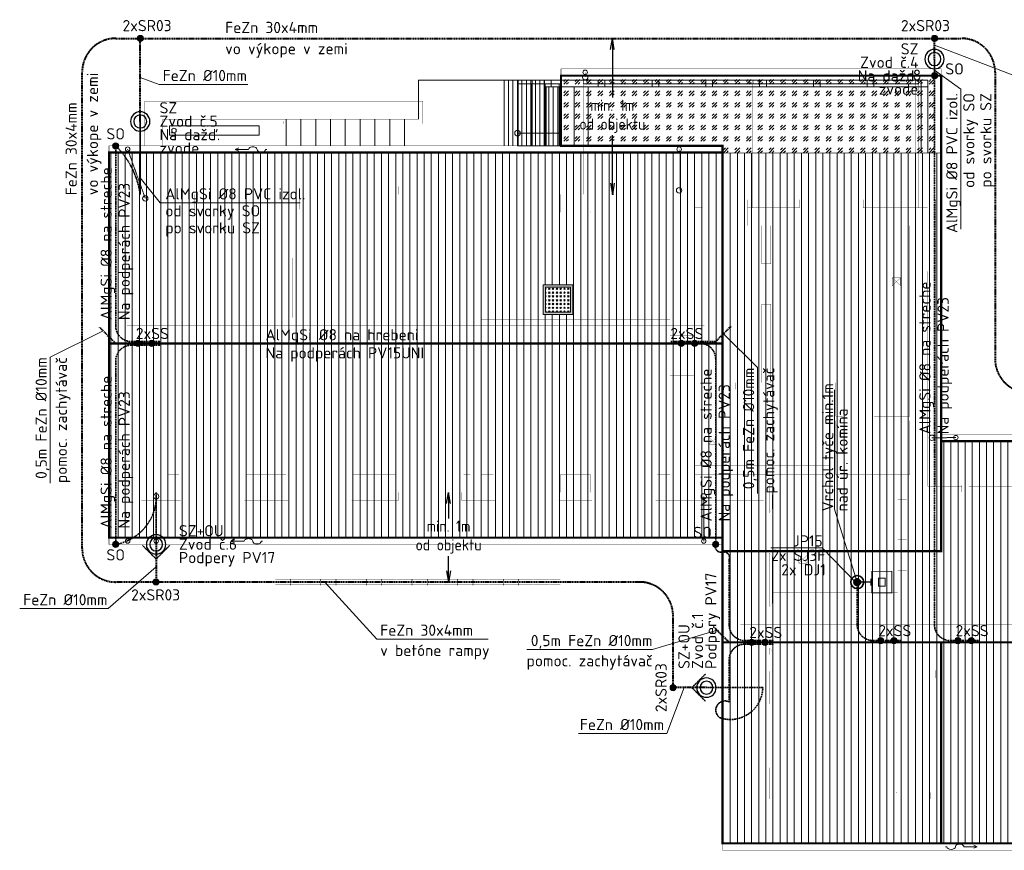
# Model space of a CAD drawing. Header units: millimetres. Extents: x -304119 to 197109, y 7818 to 249585.
# Tile 39 of 42: x 150156 to 172114, y 112207 to 130742. Entities that reach past the tile are written whole.
import ezdxf
from ezdxf.enums import TextEntityAlignment as Align

# ---------------------------------------------------------------- set-up
doc = ezdxf.new("R2010")
doc.units = ezdxf.units.MM
for name, pattern in [('ACAD_ISO10W100', [18, 12, -3, 0, -3]), ('DASHDOT', [25.4, 12.7, -6.35, 0, -6.35]), ('Dashed', [19.05, 12.7, -6.35]), ('DIVIDE', [31.75, 12.7, -6.35, 0, -6.35, 0, -6.35]), ('Teckovana 4x', [0.15, 0, -0.15])]:
    doc.linetypes.add(name, pattern=pattern)
doc.layers.get('Defpoints').update_dxf_attribs({"color": 252, "lineweight": 5})
for name, color, linetype, lineweight in [('__AE_NOVÉ_2D_Čiary', 252, 'Continuous', 5), ('__AE_NOVÉ_2D_ŠRAFY', 252, 'Continuous', 5), ('A-NOVĚ Konštrukcia', 252, 'Continuous', 5), ('A-NOVĚ šrafy', 252, 'Continuous', 5), ('AE_JESTVUJUCE STRECHA STENY', 252, 'Dashed', 5), ('AE_PROFESIE VZT CHLAD PRIERAZY', 252, 'DASHDOT', 5), ('EL-svroky', 5, 'Continuous', 0), ('EL_bleskozvod', 3, 'ACAD_ISO10W100', 35), ('EL_BleskUz - bleskozvod', 3, 'ACAD_ISO10W100', 35), ('EL_BleskUz - zemnic', 1, 'Dashed', 40), ('EL_Zakladovy zemnic', 1, 'Dashed', 40), ('KOTY', 252, 'Continuous', 5), ('Nové_Konstrukce - svislé nosné', 252, 'Continuous', 5), ('zás', 5, 'Continuous', 35)]:
    doc.layers.add(name, color=color, linetype=linetype, lineweight=lineweight)
doc.styles.add('ISOCP3', font='isocp3.shx')
doc.styles.add('ISOCPEUR', font='isocpeur.ttf')
doc.styles.get("Standard").update_dxf_attribs({"font": 'arial.ttf'})
doc.dimstyles.get("Standard").update_dxf_attribs({"dimtxt": 0.18, "dimasz": 0.18, "dimexe": 0.18, "dimexo": 0.0625, "dimgap": 0.09, "dimtad": 0, "dimtih": 1, "dimtoh": 1, "dimdec": 4, "dimzin": 0, "dimdsep": 46, "dimtxsty": 'Standard', "dimcen": 0.09, "dimadec": 0, "dimazin": 0, "dimtfac": 1, "dimtdec": 4, "dimtofl": 0, "dimtmove": 0, "dimatfit": 3, "dimfxl": 1, "dimtolj": 1, "dimtzin": 0, "dimarcsym": 0})
pattern_1 = [(90, (-171183.11, -195771.12), (-158.75, 0), [])]

# ---------------------------------------------------------------- blocks, each defined once
blk = doc.blocks.new('A$C5ca26bdc')
at = {"layer": '__AE_NOVÉ_2D_ŠRAFY', "lineweight": 5, "ltscale": 0.9, "transparency": 33554559}
h = blk.add_hatch(dxfattribs=at)
h.set_pattern_fill('GOST_GLASS', color=252, scale=30)
h.set_pattern_definition([(45, (-171183.11, -195771.12), (254.55844, 0), [150, -210]), (45, (-171119.47, -195771.12), (254.55844, 0), [60, -300]), (45, (-171183.11, -195707.48), (254.55844, 0), [60, -300])])
h.paths.add_polyline_path([(18560, 15555), (18560, 17282), (10080, 17282), (10080, 15715), (13680, 15715), (13680, 15555)])
h = blk.add_hatch(dxfattribs=at)
h.set_pattern_fill('ANSI31', color=252, scale=50, angle=45)
h.set_pattern_definition(pattern_1)
h.paths.add_polyline_path([(0, 15565), (0, 11307), (13680, 11307), (13680, 15405), (13680, 15565)])
h.paths.add_polyline_path([(10345, 11952), (10345, 12610), (9685, 12610), (9685, 11952)], flags=16)
h = blk.add_hatch(dxfattribs=at)
h.set_pattern_fill('ANSI31', color=252, scale=50, angle=45)
h.set_pattern_definition(pattern_1)
h.paths.add_polyline_path([(13680, 6669), (18560, 6669), (18560, 9125), (18560, 15555), (13680, 15555), (13680, 11307), (13680, 6971)])
h = blk.add_hatch(color=252, dxfattribs=at)
h.dxf.hatch_style = 1
h.paths.add_polyline_path([(9685, 12610), (10345, 12610), (10345, 11952), (9685, 11952)])
h.paths.add_polyline_path([(9735, 12560), (10295, 12560), (10295, 12002), (9735, 12002)], flags=16)
at = {"layer": '__AE_NOVÉ_2D_ŠRAFY', "lineweight": 5, "ltscale": 0.9}
h = blk.add_hatch(dxfattribs=at)
h.set_pattern_fill('GOST_GLASS', color=252, scale=10)
h.set_pattern_definition([(45, (-171183.11, -195771.12), (84.852814, 0), [50, -70]), (45, (-171161.897, -195771.12), (84.852814, 0), [20, -100]), (45, (-171183.11, -195749.905), (84.852814, 0), [20, -100])])
h.paths.add_polyline_path([(9735, 12560), (10295, 12560), (10295, 12002), (9735, 12002)])
at = {"layer": '__AE_NOVÉ_2D_ŠRAFY', "lineweight": 5, "ltscale": 0.9, "transparency": 33554559}
h = blk.add_hatch(dxfattribs=at)
h.set_pattern_fill('ANSI31', color=252, scale=50, angle=45)
h.set_pattern_definition(pattern_1)
h.paths.add_polyline_path([(0, 6971), (13680, 6971), (13680, 11307), (0, 11307)])
h = blk.add_hatch(dxfattribs=at)
h.set_pattern_fill('ANSI31', color=252, scale=50, angle=45)
h.set_pattern_definition(pattern_1)
h.paths.add_polyline_path([(24039, 5281), (24039, 5959), (24699, 5959), (24699, 5281)])
h.paths.add_polyline_path([(18560, 4636), (32070, 4636), (32070, 9125), (18560, 9125), (18560, 6669), (13680, 6669), (13680, 4636)])
h = blk.add_hatch(dxfattribs=at)
h.set_pattern_fill('ANSI31', color=252, scale=50, angle=45)
h.set_pattern_definition(pattern_1)
h.paths.add_polyline_path([(13680, 4636), (13680, 150), (18560, 150), (18560, 4636)])
h = blk.add_hatch(dxfattribs=at)
h.set_pattern_fill('ANSI31', color=252, scale=50, angle=45)
h.set_pattern_definition(pattern_1)
h.paths.add_polyline_path([(18560, 150), (32070, 150), (32070, 4636), (18560, 4636)])
at = {"layer": '__AE_NOVÉ_2D_Čiary', "color": 252, "linetype": 'Dashed', "lineweight": 5}
for p, q in [((10580, 17182), (18060, 17182)), ((10580, 17102), (18060, 17102))]:
    blk.add_line(p, q, dxfattribs=at)
at = {"layer": '__AE_NOVÉ_2D_Čiary', "color": 252, "linetype": 'DIVIDE', "lineweight": 5, "const_width": 2}
for points in [[(10620, 17248), (10620, 17357)], [(18020, 17248), (18020, 17357)]]:
    blk.add_lwpolyline(points, dxfattribs=at)
at = {"layer": '__AE_NOVÉ_2D_Čiary', "color": 252, "lineweight": 5, "ltscale": 2, "const_width": 50}
for points in [[(13680, 6669), (18560, 6669), (18560, 9125), (18560, 15405), (18560, 17282), (10080, 17282), (10080, 15715), (13680, 15715), (13680, 15405), (13680, 11307), (13680, 6971)], [(13680, 6669), (18560, 6669), (18560, 9125), (18560, 17282), (10080, 17282), (10080, 15715), (13680, 15715), (13680, 11307), (13680, 6971)], [(0, 15565), (0, 11307), (13680, 11307), (13680, 15405), (13680, 15565)], [(0, 6971), (13680, 6971), (13680, 11307), (0, 11307)], [(18560, 4636), (32070, 4636), (32070, 9125), (18560, 9125), (18560, 6669), (13680, 6669), (13680, 4636)], [(18560, 4636), (32070, 4636), (32070, 9125), (18560, 9125), (18560, 6669), (13680, 6669), (13680, 4636)], [(13680, 4636), (13680, 150), (18560, 150), (18560, 4636)], [(13680, 4636), (13680, 150), (18560, 150), (18560, 4636)], [(18560, 150), (32070, 150), (32070, 4636), (18560, 4636)], [(18560, 150), (32070, 150), (32070, 4636), (18560, 4636)]]:
    blk.add_lwpolyline(points, close=True, dxfattribs=at)
at = {"layer": '__AE_NOVÉ_2D_Čiary', "color": 252, "linetype": 'DIVIDE', "lineweight": 5, "const_width": 15}
for points in [[(10660, 17182), (10660, 17102), (10580, 17102), (10580, 17182)], [(14360, 17182), (14360, 17102), (14280, 17102), (14280, 17182)], [(18060, 17182), (18060, 17102), (17980, 17102), (17980, 17182)]]:
    blk.add_lwpolyline(points, close=True, dxfattribs=at)
at = {"layer": '__AE_NOVÉ_2D_Čiary', "color": 252, "linetype": 'Dashed', "lineweight": 5, "const_width": 5}
for points in [[(10660, 14632), (10660, 17182), (10580, 17182), (10580, 14632)], [(14360, 14332), (14360, 17182), (14280, 17182), (14280, 14332)], [(18060, 14332), (18060, 17182), (17980, 17182), (17980, 14332)]]:
    blk.add_lwpolyline(points, close=True, dxfattribs=at)
at = {"layer": '__AE_NOVÉ_2D_Čiary', "color": 252, "linetype": 'DIVIDE', "lineweight": 5, "ltscale": 10, "const_width": 2}
blk.add_lwpolyline([(12715, 14722), (12715, 15640)], dxfattribs=at)
at = {"layer": '__AE_NOVÉ_2D_Čiary', "color": 252, "lineweight": 5, "ltscale": 2, "const_width": 10}
blk.add_lwpolyline([(13680, 15555), (18560, 15555)], dxfattribs=at)
at = {"layer": '__AE_NOVÉ_2D_Čiary', "color": 252, "lineweight": 5, "ltscale": 0.9, "const_width": 20}
for points in [[(17010, 5740), (17460, 5740), (17460, 6220), (17010, 6220)], [(17160, 5890), (17310, 5890), (17310, 6070), (17160, 6070)]]:
    blk.add_lwpolyline(points, close=True, dxfattribs=at)
at = {"layer": '__AE_NOVÉ_2D_ŠRAFY', "color": 252, "lineweight": 5, "ltscale": 0.9}
for p, q in [((2893, 15669), (2813, 15634)), ((2893, 15669), (2813, 15634)), ((3113, 15634), (2813, 15634)), ((2813, 15634), (2893, 15599)), ((3113, 15634), (2813, 15634)), ((2813, 15634), (2893, 15599)), ((3523, 15634), (3493, 15634)), ((3523, 15634), (3493, 15634)), ((2796, 6926), (2716, 6891)), ((2796, 6926), (2716, 6891)), ((3016, 6891), (2716, 6891)), ((2716, 6891), (2796, 6856)), ((3016, 6891), (2716, 6891)), ((2716, 6891), (2796, 6856)), ((3426, 6891), (3396, 6891)), ((3426, 6891), (3396, 6891)), ((18655, 75), (18685, 75)), ((18655, 75), (18685, 75)), ((19065, 75), (19365, 75)), ((19065, 75), (19365, 75)), ((19285, 110), (19365, 75)), ((19285, 110), (19365, 75)), ((19365, 75), (19285, 40)), ((19365, 75), (19285, 40))]:
    blk.add_line(p, q, dxfattribs=at)
at = {"layer": '__AE_NOVÉ_2D_ŠRAFY', "color": 252, "lineweight": 5, "ltscale": 0.9, "const_width": 10}
for points in [[(10080, 17282), (18560, 17282), (18560, 17432), (10080, 17432)], [(0, 15565), (0, 15715), (13680, 15715), (13680, 15565)], [(18560, 9125), (32070, 9125), (32070, 9275), (18560, 9275)], [(0, 6971), (0, 6821), (13680, 6821), (13680, 6971)], [(13680, 150), (13680, 0), (32070, 0), (32070, 150)]]:
    blk.add_lwpolyline(points, close=True, dxfattribs=at)
at = {"layer": '__AE_NOVÉ_2D_ŠRAFY', "color": 252, "linetype": 'Dashed', "lineweight": 5, "ltscale": 0.9}
for points in [[(416, 15640), (810, 14542)], [(18350, 9200), (18887, 9205)], [(1052, 6896), (1052, 7892)], [(13264, 6896), (13264, 7892)]]:
    blk.add_lwpolyline(points, dxfattribs=at)
at = {"layer": '__AE_NOVÉ_2D_ŠRAFY', "color": 252, "linetype": 'Continuous', "lineweight": 5, "ltscale": 0.9, "const_width": 10}
for points in [[(400, 11713), (13280, 11713)], [(31670, 5042), (14080, 5042)]]:
    blk.add_lwpolyline(points, dxfattribs=at)
at = {"layer": '__AE_NOVÉ_2D_ŠRAFY', "color": 252, "lineweight": 5, "ltscale": 0.9}
for centre, radius in [((10620, 17357), 50), ((18020, 17357), 50), ((10620, 17248), 60), ((18020, 17248), 60), ((416, 15640), 50), ((12715, 15640), 50), ((12715, 14722), 60), ((810, 14542), 60), ((18350, 9200), 60), ((18887, 9205), 50), ((1052, 7892), 60), ((13264, 7892), 60), ((1052, 6896), 50), ((13264, 6896), 50)]:
    blk.add_circle(centre, radius, dxfattribs=at)
at = {"layer": '__AE_NOVÉ_2D_ŠRAFY', "color": 252, "lineweight": 5, "ltscale": 0.9, "extrusion": (0, 0, -1)}
for centre, start_param, end_param in [((3208, 15634), 0, 3.141593), ((3208, 15634), 0, 3.141593), ((3398, 15634), 3.141593, 6.283185), ((3398, 15634), 3.141593, 6.283185), ((3111, 6891), 0, 3.141593), ((3111, 6891), 0, 3.141593), ((3301, 6891), 3.141593, 6.283185), ((3301, 6891), 3.141593, 6.283185)]:
    blk.add_ellipse(centre, major_axis=(-95, 0), ratio=0.631579, start_param=start_param, end_param=end_param, dxfattribs=at)
at = {"layer": '__AE_NOVÉ_2D_ŠRAFY', "color": 252, "lineweight": 5, "ltscale": 0.9}
for centre, start_param, end_param in [((18780, 75), 3.141593, 6.283185), ((18780, 75), 3.141593, 6.283185), ((18970, 75), 0, 3.141593), ((18970, 75), 0, 3.141593)]:
    blk.add_ellipse(centre, major_axis=(95, 0), ratio=0.631579, start_param=start_param, end_param=end_param, dxfattribs=at)
at = {"layer": 'A-NOVĚ Konštrukcia', "color": 252, "lineweight": 5}
for p, q in [((6900, 16712), (6900, 17182)), ((9730, 17102), (9730, 15715)), ((6900, 16312), (6900, 16712)), ((3950, 15715), (3950, 16312)), ((4280, 16312), (4280, 15715)), ((4610, 16312), (4610, 15715)), ((4940, 16312), (4940, 15715)), ((5270, 16312), (5270, 15715)), ((5600, 16312), (5600, 15715)), ((5930, 16312), (5930, 15715)), ((6260, 16312), (6260, 15715)), ((6590, 16312), (6590, 15715)), ((9110, 15997), (10080, 15997))]:
    blk.add_line(p, q, dxfattribs=at)
for points in [[(9110, 15715), (9110, 17182), (6900, 17182)], [(10080, 17102), (10040, 17102), (10040, 15715)]]:
    blk.add_lwpolyline(points, dxfattribs=at)
for points, const_width in [([(10080, 17042), (8900, 17042), (8900, 16992), (10080, 16992)], 3), ([(850, 15715), (850, 16712), (800, 16712), (800, 15715)], 3), ([(1200, 15715), (1200, 16312), (6900, 16312), (6900, 16612), (900, 16612), (900, 15715)], 5)]:
    blk.add_lwpolyline(points, dxfattribs=dict(at, const_width=const_width))
for points in [[(9110, 15715), (9420, 15715), (9420, 17102), (9110, 17102)], [(9420, 15715), (9730, 15715), (9730, 17102), (9420, 17102)], [(9730, 15715), (10041, 15715), (10041, 17102), (9730, 17102)], [(10039, 15715), (10080, 15715), (10080, 17102), (10039, 17102)], [(1350, 16162), (1350, 15952), (3350, 15952), (3350, 16162)], [(9685, 12610), (10345, 12610), (10345, 11952), (9685, 11952)], [(9735, 12560), (10295, 12560), (10295, 12002), (9735, 12002)]]:
    blk.add_lwpolyline(points, close=True, dxfattribs=at)
at = {"layer": 'A-NOVĚ Konštrukcia', "color": 252, "lineweight": 5, "const_width": 3}
for points in [[(6950, 16662), (6950, 16712), (850, 16712), (850, 16662)], [(6950, 16712), (6950, 16212), (7000, 16212), (7000, 16712)], [(6950, 16262), (3900, 16262), (3900, 16212), (6950, 16212)]]:
    blk.add_lwpolyline(points, close=True, dxfattribs=at)
at = {"layer": 'A-NOVĚ Konštrukcia', "color": 252, "lineweight": 5}
for centre, radius in [((1450, 16057), 50), ((9110, 15997), 62.5)]:
    blk.add_circle(centre, radius, dxfattribs=at)
at = {"layer": 'AE_JESTVUJUCE STRECHA STENY', "color": 252, "lineweight": 5, "ltscale": 0.5, "const_width": 2}
for points in [[(1940, 14632), (1940, 14812), (720, 14812), (720, 7802), (1600, 7802), (1600, 7982), (1560, 7982), (1560, 8382), (1300, 8382), (1300, 11732), (2095, 11732), (2095, 11882), (1300, 11882), (1300, 14232), (1900, 14232), (1900, 14632)], [(3060, 14632), (4290, 14632), (4290, 14812), (3060, 14812)], [(5410, 14812), (5410, 14632), (5450, 14632), (5450, 14232), (5700, 14232), (5700, 11882), (5605, 11882), (5605, 11732), (5945, 11732), (5945, 11882), (5845, 11882), (5845, 14232), (6410, 14232), (6409, 14632), (6450, 14632), (6450, 14812)], [(7610, 14632), (7570, 14632), (7570, 14812), (8610, 14812), (8610, 14632), (8570, 14632), (8570, 14232), (8310, 14232), (8310, 11832), (12510, 11832), (12510, 12282), (13060, 12282), (13060, 11482), (12510, 11482), (12510, 11582), (8310, 11582), (8310, 8382), (8570, 8382), (8571, 7982), (7910, 7982), (7910, 8382), (8060, 8382), (8060, 11732), (6950, 11732), (6950, 11882), (8060, 11882), (8060, 14232), (7610, 14232)], [(10030, 14632), (10770, 14632), (10770, 14812), (10030, 14812)], [(12510, 13182), (13060, 13182), (13060, 13932), (13240, 13932), (13240, 14332), (13060, 14332), (13060, 14632), (12230, 14632), (12230, 14232), (12510, 14232)], [(14240, 14332), (15360, 14332), (15400, 14332), (15400, 14512), (14240, 14512)], [(16820, 14512), (16820, 14332), (16860, 14332), (18260, 14332), (18261, 8120), (18440, 8120), (18440, 14512)], [(16860, 14332), (16860, 13932), (17860, 13932), (17860, 9682), (17060, 9682), (17060, 9582), (17860, 9582), (17860, 8382), (16210, 8382), (16210, 9582), (16360, 9582), (16360, 9682), (16210, 9682), (16210, 10432), (14760, 10432), (14760, 12182), (14560, 12182), (14560, 10432), (13980, 10432), (13980, 10282), (16060, 10282), (16060, 8382), (13060, 8382), (13060, 10582), (12510, 10582), (12510, 8382), (12230, 8382), (12230, 7982), (14580, 7982), (14580, 8140), (18260, 8140), (18260, 14332)], [(14560, 13082), (14760, 13082), (14760, 13932), (15360, 13932), (15359, 14332), (14240, 14332), (14239, 13932), (14560, 13932)], [(3060, 8382), (3061, 7982), (3950, 7982), (3950, 8382)], [(5410, 7802), (5410, 7982), (5450, 7982), (5450, 8382), (6410, 8382), (6410, 7982), (6450, 7982), (6450, 7802)], [(10070, 7982), (10730, 7982), (10730, 8382), (10070, 8382)], [(14731, 7990), (15120, 7990), (15120, 8140), (14731, 8140)], [(15120, 8140), (15120, 7990), (15270, 7990), (15270, 8140)], [(15270, 8140), (15270, 7990), (16420, 7990), (16421, 8140)], [(16421, 7990), (16570, 7990), (16571, 8140), (16421, 8140)], [(16570, 7990), (17720, 7990), (17720, 8140), (16571, 8140)], [(17720, 8140), (17720, 7990), (17870, 7990), (17870, 8140)], [(17870, 7990), (19020, 7990), (19020, 8120), (18261, 8120), (18260, 8140), (17871, 8140)], [(19020, 7990), (19170, 7990), (19170, 8140), (19020, 8140)], [(7870, 7802), (8610, 7802), (8610, 7982), (8570, 7982), (7910, 7982), (7870, 7982)], [(14601, 7982), (14600, 7680), (14730, 7680), (14730, 7982)], [(19171, 8120), (19170, 7990), (20320, 7990), (20320, 8120)], [(14580, 7680), (14580, 7530), (14730, 7530), (14730, 7680)], [(17790, 6240), (17790, 6930), (17590, 6930), (17590, 6240)], [(14580, 6480), (14730, 6480), (14730, 6630), (14580, 6630)], [(14730, 5430), (14790, 5505), (14790, 6545), (14730, 6630)], [(14601, 6480), (14600, 5580), (14730, 5580), (14730, 6480)], [(17590, 6240), (17590, 6220), (17010, 6220), (17010, 5740), (17590, 5740), (17590, 4010), (17790, 4010), (17790, 6240)], [(17160, 5890), (17310, 5890), (17310, 6070), (17160, 6070)], [(14580, 5430), (14730, 5430), (14730, 5580), (14580, 5580)], [(14580, 4510), (14580, 4360), (14730, 4360), (14730, 4510)], [(14601, 4360), (14601, 3990), (14730, 3990), (14731, 3990), (15881, 3990), (15880, 4010), (14791, 4010), (14791, 4435), (14731, 4509), (14730, 4360)], [(14580, 3990), (14580, 3840), (14730, 3840), (14730, 3990)], [(14731, 3990), (14730, 3860), (15880, 3860), (15880, 3990)], [(15881, 3990), (15881, 3840), (16030, 3840), (16030, 3990)], [(16850, 3840), (17000, 3840), (17000, 3990), (16850, 3990)], [(17000, 3860), (17580, 3860), (17581, 4010), (17000, 4010)], [(17580, 3860), (17580, 3840), (17730, 3840), (17730, 3990), (17581, 3990)], [(19690, 3840), (19840, 3840), (19841, 3990), (19691, 3990)], [(19691, 3990), (19840, 3990), (21020, 3990), (21170, 3990), (21155, 4010), (19691, 4010)], [(19840, 3990), (19840, 3860), (21020, 3860), (21021, 3990)], [(14580, 3840), (14580, 3410), (14730, 3410), (14730, 3840)], [(14580, 3410), (14580, 3260), (14730, 3260), (14730, 3410)], [(14580, 1690), (14730, 1690), (14730, 1841), (14580, 1841)], [(14580, 1290), (14730, 1290), (14730, 1690), (14580, 1690)], [(14580, 1290), (14580, 1140), (14730, 1140), (14730, 1290)], [(14730, 1290), (15200, 1290), (15200, 1140), (14730, 1140)], [(15200, 1140), (15350, 1140), (15350, 1290), (15200, 1290)], [(17550, 1140), (17700, 1140), (17700, 1290), (17550, 1292)], [(17700, 1140), (18170, 1140), (18170, 1290), (17700, 1290)], [(18170, 1290), (18170, 1140), (18320, 1140), (18320, 1290)], [(18320, 1290), (18320, 1140), (19720, 1140), (19720, 1290)], [(19720, 1140), (19870, 1140), (19870, 1290), (19720, 1290)], [(19870, 1140), (20340, 1140), (20340, 1290), (19870, 1290)]]:
    blk.add_lwpolyline(points, close=True, dxfattribs=at)
for points in [[(12230, 14632), (12190, 14632), (12190, 14812), (13240, 14812), (13240, 14332)], [(1900, 14632), (900, 14632), (900, 7982), (1560, 7982)], [(3100, 14632), (3100, 14232), (3700, 14232), (3700, 11882), (3100, 11882), (3100, 11732), (4600, 11732), (4600, 11882), (3950, 11882), (3950, 14232), (4250, 14232), (4249, 14632)], [(6409, 14632), (5450, 14632)], [(7609, 14632), (8570, 14632)], [(10070, 14632), (10070, 14232), (10730, 14232), (10729, 14632)], [(3700, 12582), (3500, 12582), (3500, 14232)], [(4100, 11882), (4100, 13212), (4150, 13212), (4150, 14232)], [(7910, 11882), (7910, 13212), (7860, 13212), (7860, 14232)], [(15160, 8582), (13060, 8582)], [(16060, 8382), (16060, 8582), (15160, 8582), (15160, 8382)], [(14600, 7982), (14730, 7982), (14730, 8140)], [(3061, 7982), (3020, 7982), (3020, 7802), (3990, 7802), (3990, 7982), (3950, 7982)], [(5450, 7982), (6410, 7982)], [(10071, 7982), (10030, 7982), (10030, 7802), (10770, 7802), (10770, 7982), (10730, 7982)], [(12230, 7982), (12190, 7982), (12190, 7802), (14600, 7802), (14600, 7982), (14580, 7982)], [(20320, 7990), (19170, 7990), (19020, 7990), (17870, 7990), (17720, 7990), (16570, 7990), (16420, 7990), (15270, 7990), (15120, 7990), (14731, 7990), (14730, 7530), (14790, 7614), (14790, 7930), (17590, 7930), (17590, 7830), (17790, 7830), (17790, 7930), (22690, 7930)], [(17010, 5940), (14790, 5940)], [(14790, 5915), (17010, 5915)], [(17010, 5765), (14790, 5765)], [(14790, 5740), (17010, 5740)], [(17730, 3860), (18290, 3860), (18290, 3840), (18440, 3840), (18440, 4010), (17791, 4010)], [(18440, 3990), (18291, 3990), (18290, 3860)], [(14580, 3260), (14580, 1841)], [(15350, 1140), (17550, 1140)]]:
    blk.add_lwpolyline(points, dxfattribs=at)
at = {"layer": 'AE_PROFESIE VZT CHLAD PRIERAZY', "color": 252, "linetype": 'Dashed', "lineweight": 5, "ltscale": 0.25, "const_width": 5}
for points in [[(17468, 12595), (17653, 12595), (17652, 12770), (17468, 12770), (17468, 12595), (17652, 12770), (17653, 12595), (17468, 12770)], [(13368, 9044), (13553, 9044), (13553, 9219), (13368, 9219), (13553, 9044), (13368, 9044), (13553, 9219), (13368, 9219), (13368, 9044)], [(15383, 6402), (15568, 6402), (15568, 6577), (15383, 6577), (15568, 6402), (15383, 6402), (15568, 6577), (15383, 6577), (15383, 6402)]]:
    blk.add_lwpolyline(points, dxfattribs=at)
blk = doc.blocks.new('A$C5815f506')
at = {"layer": 'EL_bleskozvod'}
blk.add_lwpolyline([(21, -305), (326, 0), (21, 305)], dxfattribs=at)
at = {"layer": 'zás', "color": 3, "linetype": 'Continuous', "lineweight": 30, "ltscale": 0.3}
for radius in [216, 144]:
    blk.add_circle((0, 0), radius, dxfattribs=at)
blk = doc.blocks.new('A$Cd9308c91')
at = {"layer": 'zás', "color": 3, "linetype": 'Continuous', "lineweight": 30, "ltscale": 0.3}
for radius in [216, 144]:
    blk.add_circle((0, 0), radius, dxfattribs=at)
blk = doc.blocks.new('_Open')
at = {"color": 0, "lineweight": -2}
for p, q in [((-1, 0.167), (0, 0)), ((-1, -0.167), (0, 0)), ((0, 0), (-1, 0))]:
    blk.add_line(p, q, dxfattribs=at)
blk = doc.blocks.new('*D56')
at = {"layer": 'Defpoints', "color": 0, "transparency": 16777216}
for p in [(163373, 130324), (163373, 130324), (163398, 126844)]:
    blk.add_point(p, dxfattribs=at)
at = {"layer": 'KOTY', "color": 0, "lineweight": -2, "transparency": 16777216}
for p, q in [((163373, 130324), (163373, 130324)), ((163373, 130074), (163373, 129003)), ((163373, 127094), (163373, 128164)), ((163398, 126844), (163372, 126844))]:
    blk.add_line(p, q, dxfattribs=at)
at = {"layer": 'KOTY', "color": 0, "lineweight": -2, "transparency": 16777216, "xscale": 250, "yscale": 250, "zscale": 250}
for p, rotation in [((163373, 130324), 90), ((163373, 126844), 270)]:
    blk.add_blockref('_Open', p, dxfattribs=dict(at, rotation=rotation))
at = {"layer": 'KOTY', "color": 0, "transparency": 16777216, "insert": (163373, 128584), "char_height": 250, "attachment_point": 5, "style": 'ISOCP3'}
blk.add_mtext('\\A1;min. 1m\\Pod objektu', dxfattribs=at)
blk = doc.blocks.new('*D57')
at = {"layer": 'Defpoints', "color": 0, "transparency": 16777216}
for p in [(159719, 120194), (159719, 120194), (159744, 118194)]:
    blk.add_point(p, dxfattribs=at)
at = {"layer": 'KOTY', "color": 0, "lineweight": -2, "transparency": 16777216}
for p, q in [((159719, 120194), (159719, 120194)), ((159719, 119944), (159719, 119613)), ((159719, 118444), (159719, 118774)), ((159744, 118194), (159719, 118194))]:
    blk.add_line(p, q, dxfattribs=at)
at = {"layer": 'KOTY', "color": 0, "lineweight": -2, "transparency": 16777216, "xscale": 250, "yscale": 250, "zscale": 250}
for p, rotation in [((159719, 120194), 90), ((159719, 118194), 270)]:
    blk.add_blockref('_Open', p, dxfattribs=dict(at, rotation=rotation))
at = {"layer": 'KOTY', "color": 0, "transparency": 16777216, "insert": (159719, 119194), "char_height": 250, "attachment_point": 5, "style": 'ISOCP3'}
blk.add_mtext('\\A1;min. 1m\\Pod objektu', dxfattribs=at)

msp = doc.modelspace()

# ---------------------------------------------------------------- hatches: boundary and pattern name
at = {"layer": 'A-NOVĚ šrafy', "lineweight": 5, "transparency": 33554516}
h = msp.add_hatch(dxfattribs=at)
h.set_pattern_fill('ANSI31', color=252, scale=798, angle=45)
h.set_pattern_definition([(90, (423199.83, 67115.65), (-99.75, 0), [])])
h.paths.add_polyline_path([(162156.90947, 129243.65681), (161856.90947, 129243.65681), (161856.90947, 129393.65681), (160956.90947, 129393.65681), (160956.90947, 127926.26473), (162156.90947, 127926.26473)])
at = {"layer": 'EL-svroky'}
for points in [[(152843.57609, 130392.26381, 1), (152843.57609, 130255.04981, 1)], [(170556.90947, 130392.26381, 1), (170556.90947, 130255.04981, 1)], [(170556.90947, 129562.26381, -1), (170556.90947, 129425.04981, -1)], [(152296.90947, 127994.87173, -1), (152296.90947, 127857.65773, -1)], [(152796.90947, 123450.04981, 1), (152796.90947, 123587.26381, 1)], [(153096.90947, 123450.04981, 1), (153096.90947, 123587.26381, 1)], [(164908.43756, 123450.04981, 1), (164908.43756, 123587.26381, 1)], [(165208.43756, 123450.04981, 1), (165208.43756, 123587.26381, 1)], [(152296.90947, 119101.54611, -1), (152296.90947, 118964.33211, -1)], [(165676.90947, 119101.54611, -1), (165676.90947, 118964.33211, -1)], [(153198.43756, 118125.04981, -1), (153198.43756, 118262.26381, -1)], [(153198.43756, 118125.04981, -1), (153198.43756, 118262.26381, -1)], [(166476.90947, 116779.04981, 1), (166476.90947, 116916.26381, 1)], [(166776.90947, 116779.04981, 1), (166776.90947, 116916.26381, 1)], [(169353.89947, 116819.04997, 1), (169353.89947, 116956.26397, 1)], [(169653.89947, 116819.04997, 1), (169653.89947, 116956.26397, 1)], [(171077.23123, 116819.04981, 1), (171077.23123, 116956.26381, 1)], [(171377.23123, 116819.04981, 1), (171377.23123, 116956.26381, 1)], [(164726.90947, 115768.04981, -1), (164726.90947, 115905.26381, -1)], [(164726.90947, 115768.04981, -1), (164726.90947, 115905.26381, -1)]]:
    msp.add_hatch(color=5, dxfattribs=at).paths.add_polyline_path(points)
at = {"layer": 'zás'}
msp.add_hatch(color=256, dxfattribs=at).paths.add_polyline_path([(168833.90947, 118115.42666, 1), (168833.90947, 118267.88666, 1)])

# ---------------------------------------------------------------- linework, layer by layer
at = {"layer": '__AE_NOVÉ_2D_Čiary', "color": 252, "lineweight": 5, "ltscale": 2, "const_width": 50}
msp.add_lwpolyline([(152146.90947, 119182.93911), (165826.90947, 119182.93911), (165826.90947, 123518.65681), (152146.90947, 123518.65681)], close=True, dxfattribs=at)
at = {"layer": '__AE_NOVÉ_2D_ŠRAFY', "color": 252, "lineweight": 5, "ltscale": 0.9}
for p, q in [((154943.25604, 119137.44662), (154863.25604, 119102.44662)), ((154943.25604, 119137.44662), (154863.25604, 119102.44662)), ((155163.25604, 119102.44662), (154863.25604, 119102.44662)), ((154863.25604, 119102.44662), (154943.25604, 119067.44662)), ((155163.25604, 119102.44662), (154863.25604, 119102.44662)), ((154863.25604, 119102.44662), (154943.25604, 119067.44662)), ((155573.25604, 119102.44662), (155543.25604, 119102.44662)), ((155573.25604, 119102.44662), (155543.25604, 119102.44662))]:
    msp.add_line(p, q, dxfattribs=at)
at = {"layer": '__AE_NOVÉ_2D_ŠRAFY', "color": 252, "lineweight": 5, "ltscale": 0.9, "const_width": 10}
msp.add_lwpolyline([(152146.90947, 119182.93911), (152146.90947, 119032.93911), (165826.90947, 119032.93911), (165826.90947, 119182.93911)], close=True, dxfattribs=at)
at = {"layer": '__AE_NOVÉ_2D_ŠRAFY', "color": 252, "lineweight": 5, "ltscale": 0.9}
for centre in [(152563.22928, 127851.27014), (152563.22928, 119107.93911)]:
    msp.add_circle(centre, 50, dxfattribs=at)
at = {"layer": '__AE_NOVÉ_2D_ŠRAFY', "color": 252, "lineweight": 5, "ltscale": 0.9, "extrusion": (0, 0, -1)}
for centre, start_param, end_param in [((155258.25604, 119102.44662), 0, 3.1415926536), ((155258.25604, 119102.44662), 0, 3.1415926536), ((155448.25604, 119102.44662), 3.1415926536, 6.2831853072), ((155448.25604, 119102.44662), 3.1415926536, 6.2831853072)]:
    msp.add_ellipse(centre, major_axis=(-95, 0), ratio=0.6315789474, start_param=start_param, end_param=end_param, dxfattribs=at)
at = {"layer": 'A-NOVĚ Konštrukcia', "color": 252, "lineweight": 5}
for p, q in [((160956.90947, 129393.65681), (159046.90947, 129393.65681)), ((159046.90947, 128923.65681), (159046.90947, 129393.65681)), ((160956.90947, 129393.65681), (170406.90947, 129393.65681)), ((160956.90947, 129393.65681), (160956.90947, 127926.26473)), ((160956.90947, 129393.65681), (160956.90947, 127926.26473)), ((161269.76647, 129393.65681), (161269.76647, 127926.26473)), ((161582.62347, 129393.65681), (161582.62347, 127926.26473)), ((170406.90947, 127766.48554), (170406.90947, 129393.65681)), ((161856.90947, 129243.65681), (170406.90947, 129243.65681)), ((161895.48047, 129243.65681), (161895.48047, 127926.26473)), ((162208.33747, 129243.65681), (162208.33747, 127926.26473)), ((162521.19447, 129243.65681), (162521.19447, 127926.26473)), ((162834.05147, 129243.65681), (162834.05147, 127926.26473)), ((170256.90947, 129243.65681), (170256.90947, 127766.48554))]:
    msp.add_line(p, q, dxfattribs=at)
at = {"layer": 'EL-svroky', "color": 5}
for centre in [(152843.57609, 130323.65681), (170556.90947, 130323.65681), (170556.90947, 129493.65681), (152296.90947, 127926.26473), (152796.90947, 123518.65681), (153096.90947, 123518.65681), (164908.43756, 123518.65681), (165208.43756, 123518.65681), (152296.90947, 119032.93911), (165676.90947, 119032.93911), (153198.43756, 118193.65681), (153198.43756, 118193.65681), (166476.90947, 116847.65681), (166776.90947, 116847.65681), (169353.89947, 116887.65697), (169653.89947, 116887.65697), (171077.23123, 116887.65681), (171377.23123, 116887.65681), (164726.90947, 115836.65681), (164726.90947, 115836.65681)]:
    msp.add_circle(centre, 68.607, dxfattribs=at)
at = {"layer": 'EL_bleskozvod', "ltscale": 3}
for p, q in [((170556.90947, 129493.65681), (170556.90947, 117237.65681)), ((152296.90947, 123908.65681), (152296.90947, 127926.26473)), ((152646.90947, 123558.65681), (153296.90947, 123558.65681)), ((152646.90947, 123478.65681), (153296.90947, 123478.65681)), ((152796.90947, 123518.65681), (165326.90947, 123518.65681)), ((152296.90947, 123128.65681), (152296.90947, 119032.93911)), ((165676.90947, 119032.93911), (165676.90947, 123168.65681)), ((153198.43756, 120193.65681), (153198.43756, 119032.93911)), ((165976.90947, 117237.65681), (165976.90949, 118688.99447)), ((168833.90947, 118191.65681), (168833.90947, 117237.65697)), ((165826.90947, 116847.65681), (184216.90947, 116847.65681)), ((166326.90947, 116887.65681), (166976.90947, 116887.65681)), ((166476.90947, 116847.65681), (183566.90947, 116847.65681)), ((169183.90947, 116887.65697), (169833.90947, 116887.65697)), ((170906.90947, 116887.65681), (171556.90947, 116887.65681)), ((166326.90947, 116807.65681), (166976.90947, 116807.65681)), ((165976.90947, 116457.65681), (165976.90947, 115518.71211)), ((166728.43756, 115836.65681), (165471.92671, 115836.65681))]:
    msp.add_line(p, q, dxfattribs=at)
at = {"layer": 'EL_bleskozvod', "color": 7, "linetype": 'Teckovana 4x', "lineweight": 40, "ltscale": 50}
for p, q in [((155856.90947, 118243.65681), (162216.90947, 118243.65681)), ((155856.90947, 118143.65681), (162216.90947, 118143.65681))]:
    msp.add_line(p, q, dxfattribs=at)
at = {"layer": 'EL_bleskozvod', "color": 6, "linetype": 'Continuous', "lineweight": 30, "ltscale": 3}
for p, q in [((169141.90947, 118191.65681), (168833.90947, 118191.65681)), ((169141.90947, 118116.65681), (169141.90947, 118266.65681))]:
    msp.add_line(p, q, dxfattribs=at)
at = {"layer": 'EL_bleskozvod', "ltscale": 3}
for centre, radius, start, end in [((152646.90947, 123908.65681), 350, 180, 270), ((152646.90947, 123128.65681), 350, 90, 180), ((165326.90947, 123168.65681), 350, 0, 90), ((152109.6643, 120108.83898), 1092.07202, 279.872638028, 4.454470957), ((165796.10026, 118985.49761), 128.28538, 158.29596648, 283.896072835), ((165857.7187, 118736.43596), 128.28538, 338.295966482, 103.896072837), ((166326.90947, 117237.65681), 350, 180, 270), ((169183.90947, 117237.65697), 350, 180, 270), ((170906.90947, 117237.65681), 350, 180, 270), ((166326.90947, 116457.65681), 350, 90, 180), ((166005.0295, 115848.30068), 721.97388, 250.889869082, 359.075904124), ((165886.27974, 115334.44476), 205.34898, 63.810274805, 235.057779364)]:
    msp.add_arc(centre, radius, start, end, dxfattribs=at)
at = {"layer": 'EL_BleskUz - bleskozvod', "color": 217, "ltscale": 0.25, "true_color": 0x93278f}
for p, q in [((170556.90947, 129493.65681), (170556.90947, 129850.69468)), ((152843.57609, 128470.52765), (152843.57609, 126843.65681))]:
    msp.add_line(p, q, dxfattribs=at)
at = {"layer": 'EL_BleskUz - bleskozvod', "color": 217, "ltscale": 2, "true_color": 0x93278f}
msp.add_arc((150969.01987, 126576.4177), 1893.50939, 8.113488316, 45.46981435, dxfattribs=at)
at = {"layer": 'EL_BleskUz - zemnic', "color": 30, "ltscale": 2, "true_color": 0xf8991e}
for p, q in [((152843.57609, 128470.52765), (152843.57609, 130323.65681)), ((170556.90947, 129850.69468), (170556.90947, 130311.6983)), ((152296.90947, 123518.65681), (151943.35608, 123872.21021)), ((165676.90947, 123558.65681), (166030.46286, 123912.21021)), ((152796.90947, 123518.65681), (152296.90947, 123518.65681)), ((164676.90947, 123558.65681), (165676.90947, 123558.65681)), ((153198.43756, 119032.93911), (153198.43756, 118193.65681)), ((165976.90947, 116847.65681), (165623.35608, 117201.21021)), ((166476.90947, 116847.65681), (165976.90947, 116847.65681)), ((165471.92671, 115836.65681), (164726.90947, 115836.65681))]:
    msp.add_line(p, q, dxfattribs=at)
at = {"layer": 'EL_Zakladovy zemnic', "ltscale": 2}
msp.add_lwpolyline([(164726.90947, 115836.65681), (164726.90947, 117443.65681, 0.4142135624), (163976.90947, 118193.65681), (152298.43756, 118193.65681, -0.4142135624), (151548.43756, 118943.65681), (151548.43756, 129573.65681, -0.4142135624), (152298.43756, 130323.65681), (171158.43756, 130323.65681, -0.4142135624), (171908.43756, 129573.65681), (171908.43756, 123168.5031, 0.416125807), (172663.33082, 122418.51906), (186183.5443, 122506.73152, -0.416125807), (186938.43756, 121756.74749), (186938.43756, 113048.46391)], format="xyb", dxfattribs=at)
at = {"layer": 'Nové_Konstrukce - svislé nosné', "color": 252, "lineweight": 5}
for points in [[(161856.90947, 129393.65681), (162006.90947, 129393.65681), (162006.90947, 129243.65681), (161856.90947, 129243.65681)], [(163056.90947, 129393.65681), (163206.90947, 129393.65681), (163206.90947, 129243.65681), (163056.90947, 129243.65681)], [(164256.90947, 129393.65681), (164406.90947, 129393.65681), (164406.90947, 129243.65681), (164256.90947, 129243.65681)], [(165456.90947, 129393.65681), (165606.90947, 129393.65681), (165606.90947, 129243.65681), (165456.90947, 129243.65681)], [(166656.90947, 129393.65681), (166806.90947, 129393.65681), (166806.90947, 129243.65681), (166656.90947, 129243.65681)], [(167856.90947, 129393.65681), (168006.90947, 129393.65681), (168006.90947, 129243.65681), (167856.90947, 129243.65681)], [(169056.90947, 129393.65681), (169206.90947, 129393.65681), (169206.90947, 129243.65681), (169056.90947, 129243.65681)], [(170256.90947, 129393.65681), (170406.90947, 129393.65681), (170406.90947, 129243.65681), (170256.90947, 129243.65681)]]:
    msp.add_lwpolyline(points, close=True, dxfattribs=at)
at = {"layer": 'zás', "color": 7, "lineweight": 15}
for p, q in [((172664.55987, 129364.52685), (170556.90947, 130171.61646)), ((171144.22219, 129192.43338), (170556.90947, 129617.72882)), ((153267.07766, 129295.71639), (152843.57609, 129451.5934)), ((153267.07766, 129295.71639), (155241.50597, 129295.71639)), ((171144.22219, 129192.43338), (171144.22219, 126070.16565)), ((153288.0922, 126656.05478), (152843.57609, 127215.11792)), ((156410.35993, 126656.05478), (153288.0922, 126656.05478)), ((150834.33955, 123209.40937), (152016.90678, 123798.65951)), ((166611.34014, 122977.77954), (165853.68617, 123735.43351)), ((150834.33955, 120402.80283), (150834.33955, 123209.40937)), ((166611.34014, 120171.17299), (166611.34014, 122977.77954)), ((168329.31775, 122481.76566), (168329.31775, 119816.89694)), ((168329.31775, 119816.89694), (168833.90947, 118191.65666)), ((168048.90471, 118955.56896), (166903.22281, 118955.56896)), ((168048.90471, 118955.56896), (168787.2114, 118199.43886)), ((152130.20579, 117599.48216), (153198.43756, 118533.25506)), ((158118.08358, 116917.84163), (156958.2781, 118193.65681)), ((150155.77749, 117599.48216), (152130.20579, 117599.48216)), ((164268.48586, 116687.01956), (165706.5103, 117118.05599)), ((158118.08358, 116917.84163), (160600.25397, 116917.84163)), ((161461.87931, 116687.01956), (164268.48586, 116687.01956)), ((164588.53204, 114813.30446), (164975.87557, 115836.65681)), ((162614.10374, 114813.30446), (164588.53204, 114813.30446))]:
    msp.add_line(p, q, dxfattribs=at)
at = {"layer": 'zás', "color": 3, "linetype": 'Continuous', "ltscale": 0.3}
msp.add_circle((168833.90947, 118191.65681), 144, dxfattribs=at)
at = {"layer": 'zás'}
msp.add_circle((168833.90947, 118191.65666), 76.23, dxfattribs=at)

# ---------------------------------------------------------------- block references
msp.add_blockref('A$C5ca26bdc', (152146.90947, 112211.63503))
at = {"layer": 'EL_bleskozvod', "xscale": -1, "rotation": 90}
msp.add_blockref('A$C5815f506', (153198.43756, 119032.93911), dxfattribs=at)
at = {"layer": 'EL_bleskozvod', "xscale": -1}
msp.add_blockref('A$C5815f506', (165471.92671, 115836.65681), dxfattribs=at)
at = {"layer": 'EL_BleskUz - bleskozvod', "ltscale": 0.0002, "xscale": -1, "rotation": 90}
for p in [(170556.90947, 129862.65319), (152843.57609, 128470.52765)]:
    msp.add_blockref('A$Cd9308c91', p, dxfattribs=at)

# ---------------------------------------------------------------- texts
at = {"layer": 'zás', "color": 7, "style": 'ISOCPEUR'}
for s, p in [('2xSR03', (153542.58135, 130409.39577)), ('2xSR03', (170901.05326, 130409.39577)), ('SO', (165591.18546, 119101.54611)), ('0,5m FeZn %%C10mm', (164268.48586, 116687.01956)), ('pomoc. zachytávač', (164268.48586, 116237.01956)), ('FeZn %%C10mm', (164528.92056, 114813.30446))]:
    msp.add_text(s, height=250, dxfattribs=at).set_placement(p, align=Align.BOTTOM_RIGHT)
for s, p in [('FeZn 30x4mm', (154737.46782, 130443.44869)), ('vo výkope v zemi', (154737.46782, 129969.55207)), ('AlMgSi %%C8 na hrebeni', (155638.66137, 123586.2059)), ('Na podperách PV15UNI', (155638.66137, 123181.87216))]:
    msp.add_text(s, height=250, dxfattribs=at).set_placement(p)
for s, p in [('SZ', (170199.79995, 129965.59769)), ('Zvod č.4', (170199.79995, 129665.59769)), ('Na dažď.', (170199.79995, 129365.59769)), ('zvode', (170199.79995, 129065.59769))]:
    msp.add_text(s, height=250, dxfattribs=at).set_placement(p, align=Align.RIGHT)
msp.add_text('SO', height=250, dxfattribs=at).set_placement((170797.30156, 129768.35598), align=Align.TOP_LEFT)
for s, p in [('FeZn %%C10mm', (153344.20372, 129295.71639)), ('AlMgSi %%C8 PVC izol.', (153402.80809, 126656.05478)), ('od svorky SO', (153402.80809, 126277.01193)), ('po svorku SZ', (153402.80809, 125897.96909)), ('2xSS', (152746.65723, 123540.19697)), ('2xSS', (164665.69062, 123540.19697)), ('JP15', (167398.531, 118910.33203)), ('2x SJ3F', (166915.23476, 118589.07452)), ('2x DJ1', (167140.23476, 118267.81701)), ('FeZn %%C10mm', (150232.90355, 117599.48216)), ('FeZn 30x4mm', (158195.20964, 116917.84163)), ('2xSS', (166426.65723, 116869.19697)), ('2xSS', (169303.64723, 116909.19712)), ('2xSS', (171026.97899, 116909.19697)), ('v betóne rampy', (158195.20964, 116467.84163))]:
    msp.add_text(s, height=250, dxfattribs=at).set_placement(p, align=Align.BOTTOM_LEFT)
for s, p in [('vo výkope v zemi', (151902.54231, 126823.42893)), ('FeZn 30x4mm', (151428.64568, 126823.42893)), ('AlMgSi %%C8 na streche', (152208.48081, 124037.62169)), ('Na podperách PV23', (152612.81454, 124037.62169)), ('AlMgSi %%C8 na streche', (170468.48081, 121488.8536)), ('Na podperách PV23', (170872.81454, 121488.8536)), ('AlMgSi %%C8 na streche', (165588.48081, 119545.38157)), ('AlMgSi %%C8 na streche', (152208.48081, 119386.18987)), ('Na podperách PV23', (165992.81454, 119545.38157)), ('Na podperách PV23', (152612.81454, 119386.18987))]:
    msp.add_text(s, height=250, rotation=90, dxfattribs=at).set_placement(p)
for s, p in [('SZ', (153273.9691, 128776.66136)), ('Zvod č.5', (153273.9691, 128476.66136)), ('Na dažď.', (153273.9691, 128176.66136)), ('zvode', (153273.9691, 127876.66136)), ('SZ+OU', (153706.6874, 119338.94729)), ('Zvod č.6', (153706.6874, 119038.94729)), ('Podpery PV17', (153706.6874, 118738.94729))]:
    msp.add_text(s, height=250, dxfattribs=at).set_placement(p, align=Align.MIDDLE_LEFT)
for s, p in [('AlMgSi %%C8 PVC izol.', (171144.22219, 129104.37695)), ('od svorky SO', (171523.26504, 129104.37695)), ('po svorku SZ', (171902.30788, 129104.37695)), ('0,5m FeZn %%C10mm', (150834.33955, 123209.40937)), ('pomoc. zachytávač', (151284.33955, 123209.40937)), ('0,5m FeZn %%C10mm', (166611.34014, 122977.77954)), ('pomoc. zachytávač', (167061.34014, 122977.77954))]:
    msp.add_text(s, height=250, rotation=90, dxfattribs=at).set_placement(p, align=Align.BOTTOM_RIGHT)
msp.add_text('SO', height=250, dxfattribs=at).set_placement((152296.90947, 127994.87173), align=Align.BOTTOM_CENTER)
for s, p in [('Vrchol tyče min.1m', (168374.55468, 119769.48866)), ('nad úr. komína', (168695.81219, 119769.48866))]:
    msp.add_text(s, height=250, rotation=90, dxfattribs=at).set_placement(p, align=Align.BOTTOM_LEFT)
for s, p in [('SO', (152296.90947, 118923.96304)), ('2xSR03', (153187.21234, 118031.10465))]:
    msp.add_text(s, height=250, dxfattribs=at).set_placement(p, align=Align.TOP_CENTER)
for s, p in [('Podpery PV17', (165570.83674, 116254.59613)), ('Zvod č.1', (165270.83674, 116254.59613)), ('SZ+OU', (164970.83674, 116254.59613))]:
    msp.add_text(s, height=250, rotation=90, dxfattribs=at).set_placement(p, align=Align.MIDDLE_LEFT)
msp.add_text('2xSR03', height=250, rotation=90, dxfattribs=at).set_placement((164658.30247, 115836.65681), align=Align.BOTTOM_CENTER)

# ---------------------------------------------------------------- dimensions: what is measured, and where the dimension line sits
at = {"layer": 'KOTY', "color": 7}
for base, p1, p2, picture, middle in [((163372.55737, 130323.65681), (163397.59801, 126843.65681), (163372.55737, 130323.65681), '*D56', (163372.55737, 128583.65681)), ((159719.2798, 120193.65681), (159744.32044, 118193.65681), (159719.2798, 120193.65681), '*D57', (159719.2798, 119193.65681))]:
    dim = msp.add_linear_dim(base=base, p1=p1, p2=p2, angle=90, text='min. 1m\\Pod objektu', dimstyle='Standard', override={"dimtxt": 250, "dimasz": 250, "dimgap": 50, "dimtoh": 0, "dimtxsty": 'ISOCP3', "dimblk1": 'Open', "dimblk2": 'Open', "dimsah": 1, "dimtmove": 1}, dxfattribs=at)
    dim.commit()
    dim.dimension.update_dxf_attribs({"geometry": picture, "text_midpoint": middle})

doc.saveas('drawing.dxf')
